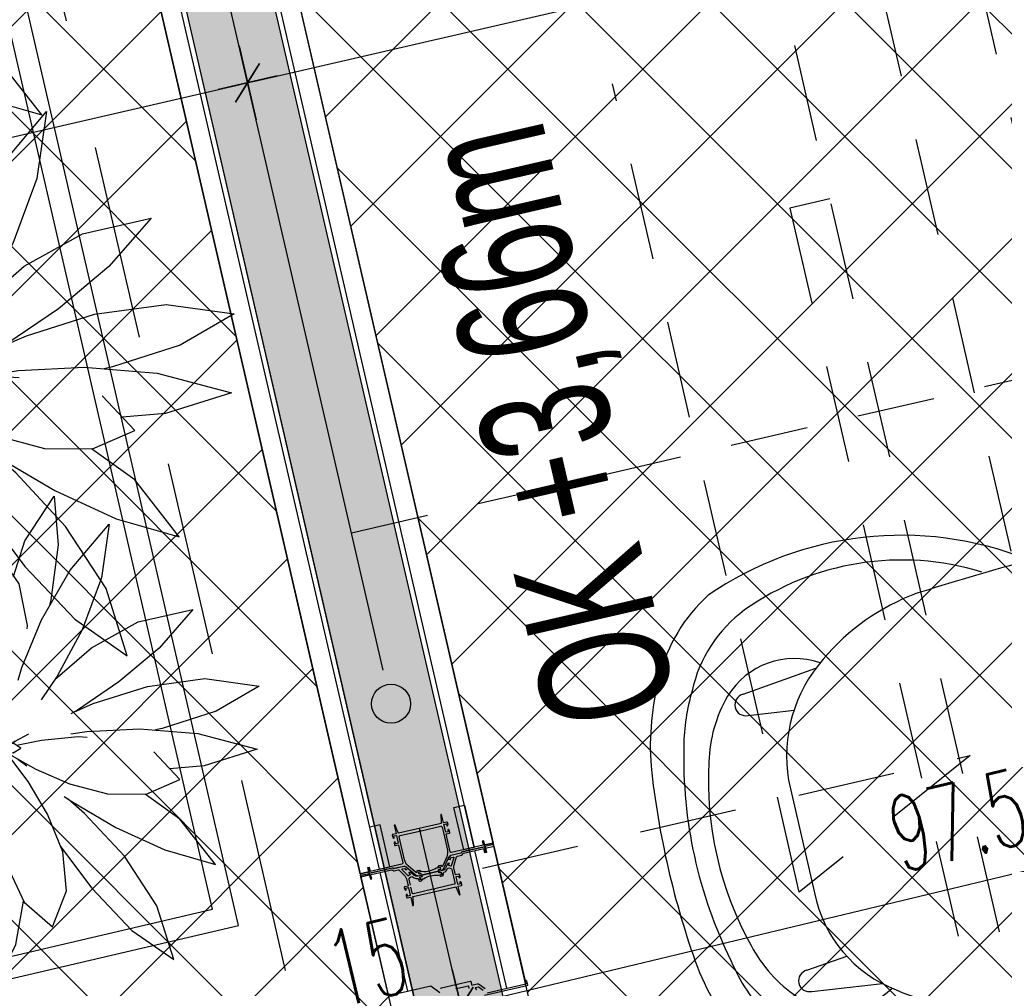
# Model space of a CAD drawing. Header units: centimetres. Extents: x -15121 to 17422, y -60492 to 0.
# Tile 198 of 256: x 1893 to 1984, y -29759 to -29670. Entities that reach past the tile are written whole.
import ezdxf
from ezdxf.enums import TextEntityAlignment as Align

# ---------------------------------------------------------------- set-up
doc = ezdxf.new("R2010")
doc.units = ezdxf.units.CM
doc.header["$LTSCALE"] = 60
for name, pattern in [('CENTER', [2, 1.25, -0.25, 0.25, -0.25]), ('DP', [0.5, 0.3, -0.2]), ('KRESKOWA-SREDNIA', [0.2, 0.12, -0.08]), ('MP', [0.25, 0.15, -0.1])]:
    doc.linetypes.add(name, pattern=pattern)
for name, color, linetype in [('A-----SZ', 8, 'Continuous'), ('AIKA KLIMATYZACJA2', 5, 'Continuous'), ('AIKA lampy restauracja wymiarowanie', 7, 'Continuous'), ('AIKA meble2', 8, 'Continuous'), ('AIKA podłoga deski cała', 2, 'Continuous'), ('AIKA powierzchnie2', 2, 'Continuous'), ('AIKA sufity podwieszane', 8, 'Continuous'), ('AIKA szyny w podłodze', 3, 'Continuous'), ('AIKA wymiarowanie ogólne rzut2', 7, 'Continuous'), ('AIKA zieleń', 8, 'Continuous'), ('AIKA ŚCIANA2', 8, 'Continuous'), ('AIKA ścianki mobilne', 7, 'Continuous'), ('L-AXIS', 10, 'CENTER'), ('podciagi i nadproza', 7, 'DP')]:
    doc.layers.add(name, color=color, linetype=linetype)
doc.styles.add('MtXpl_Arial_Narrow', font='ARIALN.TTF')
doc.styles.add('normalnysimplex', font='simplex.shx', dxfattribs={"width": 0.85})
doc.styles.add('wymiar', font='txt.shx', dxfattribs={"width": 0.6})
doc.dimstyles.new('Dwudziestka', dxfattribs={"dimtxt": 7, "dimasz": 0.7, "dimexe": 5, "dimexo": 0, "dimgap": 2.5, "dimtad": 1, "dimtoh": 1, "dimdec": 3, "dimrnd": 0.5, "dimdsep": 46, "dimtxsty": 'wymiar', "dimblk": 'znacznik', "dimcen": 0, "dimdle": 5, "dimse1": 1, "dimse2": 1, "dimclrd": 256, "dimclre": 256, "dimclrt": 256, "dimadec": 0, "dimazin": 0, "dimtfac": 0.4, "dimtdec": 3, "dimtix": 1, "dimtofl": 0, "dimtmove": 2, "dimatfit": 3, "dimldrblk": 'znacznik', "dimfxl": 1, "dimtolj": 1, "dimarcsym": 0})
pattern_1 = [(45, (5073.432, 672.602), (-6.221154, 6.221154), []), (135, (5073.432, 672.602), (-6.221154, -6.221154), [])]

# ---------------------------------------------------------------- blocks, each defined once
blk = doc.blocks.new('SL podciągi restauracja')
at = {"layer": 'podciagi i nadproza'}
blk.add_lwpolyline([(1255.304, -27081.57), (1294.278, -27072.572), (1358.389, -27350.268), (1319.415, -27359.266), (1255.304, -27081.57)], dxfattribs=at)
blk = doc.blocks.new('SL klima')
at = {"layer": 'AIKA KLIMATYZACJA2', "color": 140, "linetype": 'MP', "lineweight": -2}
for p, q in [((6192.74, -25907.179, 366.052), (6161.247, -25770.767, 366.052)), ((6183.971, -25909.203, 366.052), (6152.477, -25772.791, 366.052)), ((6143.708, -25774.816, 366.052), (6175.201, -25911.228, 366.052)), ((6150.907, -25882.228, 3653.802), (6133.676, -25807.592, 3653.802)), ((6153.727, -25818.223, 327.402), (6150.046, -25819.073, 327.402)), ((6153.727, -25818.223, 327.402), (6153.729, -25818.223, 327.402)), ((6150.046, -25819.073, 327.402), (6169.842, -25904.817, 327.402)), ((6121.644, -25880.017, 3653.802), (6166.696, -25869.615, 3653.802)), ((6166.696, -25869.615, 3653.802), (6150.907, -25882.228, 3653.802))]:
    blk.add_line(p, q, dxfattribs=at)
at = {"layer": 'AIKA KLIMATYZACJA2', "color": 140, "linetype": 'MP', "lineweight": -2, "style": 'MtXpl_Arial_Narrow', "width": 0.8}
blk.add_text('OK +3,66m', height=12, rotation=103, dxfattribs=at).set_placement((6139.654, -25865.071, 3653.802))
blk = doc.blocks.new('SL krzesło')
at = {"layer": 'AIKA meble2'}
for p, q in [((-14.076, 42.173), (-14.845, 35.658)), ((-12.076, 42.173), (-11.628, 38.302)), ((12.076, 42.173), (11.586, 37.937)), ((14.076, 42.173), (14.905, 35.102))]:
    blk.add_line(p, q, dxfattribs=at)
at = {"layer": 'AIKA meble2', "transparency": 33554610}
for p, q in [((5.397, 39.888), (-5.272, 39.888)), ((17.355, -0.112), (-17.355, 0.112))]:
    blk.add_line(p, q, dxfattribs=at)
for centre, radius, start, end in [((-5.72, 27.415), 24.841, 98.78516, 118.03503), ((-5.72, 27.415), 24.841, 98.78516, 118.03503), ((5.72, 27.415), 24.841, 61.96497, 81.21484), ((5.72, 27.415), 24.841, 61.96497, 81.21484), ((-10.667, 35.994), 14.947, 116.75321, 150.82905), ((10.667, 35.994), 14.947, 29.17095, 63.24679), ((-6.347, 30.721), 18.387, 100.23592, 119.67368), ((6.347, 30.721), 18.387, 60.32632, 76.54596), ((-10.088, 35.33), 12.568, 115.25089, 156.71449), ((10.088, 35.33), 12.568, 23.28551, 64.74911), ((5.687, 31.736), 31.59, 158.56724, 214.56536), ((-5.687, 31.736), 31.59, 325.43464, 21.43276), ((1.558, 30.774), 25.069, 157.67285, 210.17816), ((-1.558, 30.774), 25.069, 329.82184, 22.32715), ((-5.606, 27.696), 12.196, 88.42922, 145.84258), ((4.516, 26.297), 13.619, 35.66323, 86.29091), ((0.905, 22.091), 20.754, 143.12929, 172.11934), ((-1.035, 21.778), 20.768, 7.55467, 36.86582), ((270.299, 1.813), 290.873, 175.43743, 179.54181), ((-262.623, 1.988), 283.065, 0.37333, 4.59088), ((-17.334, 3.488), 3.296, 168.60562, 267.68143), ((17.255, 3.142), 3.256, 271.77102, 12.24234)]:
    blk.add_arc(centre, radius, start, end, dxfattribs=at)
at = {"layer": 'AIKA meble2'}
for centre, radius, start, end in [((0, -26.206), 78.747, 83.06075, 96.93925), ((0.074, 7.505), 42.431, 75.60193, 103.19804), ((0, 16.386), 31.517, 73.97469, 106.02531), ((-9.162, 38.442), 7.248, 134.42091, 209.52067), ((-13.076, 42.173), 1, 0, 180), ((13.076, 42.173), 1, 0, 180), ((9.162, 38.442), 7.248, 328.01039, 45.57909)]:
    blk.add_arc(centre, radius, start, end, dxfattribs=at)
at = {"layer": 'AIKA meble2', "ltscale": 0.2, "transparency": 33554610}
for centre, start, end in [((-5.412, 34.196), 104.75922, 133.1183), ((5.412, 34.196), 46.8817, 75.24078)]:
    blk.add_arc(centre, 12.908, start, end, dxfattribs=at)
blk = doc.blocks.new('SL stolik i krzesła')
at = {"layer": 'AIKA meble2', "rotation": 90}
blk.add_blockref('SL krzesło', (5246.33, -44079.248), dxfattribs=at)
blk = doc.blocks.new('z_45')
for p, q in [((1.116109, 12.784863), (2.886718, 15.481067)), ((2.886718, 15.481067), (3.112793, 12.559485)), ((-2.845997, 13.88936), (-3.570604, 10.668659)), ((-1.655763, 11.123252), (-2.845997, 13.88936)), ((3.844529, 11.023402), (6.185353, 13.788033)), ((6.185353, 13.788033), (5.718845, 10.564661)), ((0.441211, 10.654926), (1.116109, 12.784863)), ((3.112793, 12.559485), (2.685738, 9.256053)), ((-2.087796, 10.154057), (-0.650883, 12.201309)), ((-0.650883, 12.201309), (0.760937, 10.202289)), ((-9.471196, 11.583638), (-8.014357, 8.363295)), ((-6.825197, 9.823632), (-9.471196, 11.583638)), ((-1.588672, 10.865235), (-1.655763, 11.123252)), ((2.124023, 8.055043), (3.844529, 11.023402)), ((-3.570604, 10.668659), (-3.370214, 7.540822)), ((5.718845, 10.564661), (4.56084, 7.449961)), ((-2.313089, 8.569336), (-2.087796, 10.154057)), ((0.760937, 10.202289), (1.247263, 7.701373)), ((-4.564357, 7.499552), (-6.825197, 9.823632)), ((2.685738, 9.256053), (2.585155, 8.850694)), ((7.924801, 7.917333), (11.223727, 8.66015)), ((11.223727, 8.66015), (9.188086, 6.343603)), ((-8.014357, 8.363295), (-6.118167, 5.604553)), ((0.939745, 5.188775), (2.124023, 8.055043)), ((1.247263, 7.701373), (1.236522, 7.510304)), ((5.118847, 6.358695), (7.924801, 7.917333)), ((-2.732033, 4.996347), (-4.564357, 7.499552)), ((-3.370214, 7.540822), (-2.609962, 4.790235)), ((4.56084, 7.449961), (3.048825, 4.653072)), ((2.912497, 4.450679), (5.118847, 6.358695)), ((9.188086, 6.343603), (6.763673, 4.31025)), ((-8.571875, 5.299163), (-10.923731, 4.889011)), ((-6.165922, 4.682708), (-8.571875, 5.299163)), ((-6.118167, 5.604553), (-4.087406, 3.361177)), ((-10.923731, 4.889011), (-9.723246, 2.764893)), ((-1.916993, 3.620315), (-2.732033, 4.996347)), ((0.713086, 4.427791), (0.939745, 5.188775)), ((-4.421586, 3.730321), (-6.165922, 4.682708)), ((3.048825, 4.653072), (2.101171, 3.24595)), ((6.763673, 4.31025), (4.27959, 2.622747)), ((8.498532, 4.040098), (11.938083, 4.511809)), ((11.938083, 4.511809), (15.209764, 4.056096)), ((5.226266, 3.010106), (8.498532, 4.040098)), ((15.209764, 4.056096), (12.607419, 2.562547)), ((-13.329983, 3.664804), (-10.796976, 1.677108)), ((-10.395801, 3.557134), (-13.329983, 3.664804)), ((-10.143751, 3.508997), (-10.395801, 3.557134)), ((-4.087406, 3.361177), (-3.407812, 2.749658)), ((-3.663379, 3.641844), (-3.332913, 2.487993)), ((-3.033108, 3.074575), (-3.663379, 3.641844)), ((-1.897073, 3.641844), (-2.527249, 2.960253)), ((-1.838088, 2.487993), (-1.897073, 3.641844)), ((-2.780175, 2.809238), (-3.033108, 3.074575)), ((-2.527249, 2.960253), (-2.780175, 2.809238)), ((4.0667, 2.499819), (5.226266, 3.010106)), ((-9.723246, 2.764893), (-8.523244, 1.970458)), ((-3.332913, 2.487993), (-2.604687, 1.451993)), ((-1.709473, 1.451993), (-1.838088, 2.487993)), ((4.27959, 2.622747), (3.878319, 2.391028)), ((12.607419, 2.562547), (9.364843, 1.5064)), ((-0.402153, 2.182174), (-0.364649, 1.42529)), ((-14.246488, 1.155138), (-10.58799, 1.426625)), ((-10.796976, 1.677108), (-7.958597, 0.544524)), ((-10.58799, 1.426625), (-10.121489, 1.407576)), ((-4.898632, 0.705075), (-5.429691, 1.477385)), ((-5.429691, 1.477385), (-4.293358, 1.311088)), ((-3.632522, 1.770306), (-2.493846, 1.337838)), ((-2.604687, 1.451993), (-1.873535, 0.699282)), ((-1.583988, 0.699282), (-1.709473, 1.451993)), ((-0.130665, 1.477385), (-0.877637, 1.311088)), ((-0.538969, 0.705075), (-0.130665, 1.477385)), ((4.834962, 1.339221), (8.005172, 1.502991)), ((8.005172, 1.502991), (11.50527, 1.21479)), ((9.364843, 1.5064), (8.960253, 1.424313)), ((-17.348439, 0.262022), (-14.246488, 1.155138)), ((-4.293358, 1.311088), (-3.019536, 0.943708)), ((-1.679397, 1.271486), (-1.272851, 0.962949)), ((-1.626176, 0.952387), (-1.35352, 0.829601)), ((-0.877637, 1.311088), (-1.294726, 0.943708)), ((-0.343555, 1.074767), (-0.304008, 0.713921)), ((-0.342482, 1.076675), (-0.295609, 0.712991)), ((-0.039065, 0.684285), (0.143945, 1.07379)), ((0.143945, 1.07379), (-0.026757, 0.682902)), ((0.143945, 1.07379), (0.261426, 1.376176)), ((0.523341, 0.751948), (1.350194, 1.19648)), ((2.111423, 0.813913), (4.325879, 1.034188)), ((3.888863, 1.192188), (4.834962, 1.339221)), ((4.325879, 1.034188), (4.866993, 0.999713)), ((11.50527, 1.21479), (15.089351, 0.26207)), ((-7.958597, 0.544524), (-5.231249, 0.066352)), ((-4.635745, 0.395179), (-4.898632, 0.705075)), ((-3.019536, 0.943708), (-1.976955, 0.57261)), ((-1.976955, 0.57261), (-1.628906, 0.433159)), ((-1.873535, 0.699282), (-1.562113, 0.420308)), ((-1.683301, 0.60215), (-1.553714, 0.433731)), ((-1.676369, 0.47915), (-1.631546, 0.482464)), ((-1.676369, 0.452209), (-1.676369, 0.47915)), ((-1.676369, 0.47915), (-1.565433, 0.409579)), ((-1.583988, 0.699282), (-1.542676, 0.458455)), ((-1.543754, 0.454164), (-1.583988, 0.699282)), ((-1.494336, 0.556159), (-1.572365, 0.395179)), ((-1.546973, 0.488734), (-1.526272, 0.490236)), ((-1.294726, 0.943708), (-1.494336, 0.556159)), ((-0.698143, 0.395179), (-0.538969, 0.705075)), ((-0.61475, 0.557566), (0.414157, 0.633597)), ((-0.552541, 0.679731), (-0.473535, 0.568008)), ((0.414157, 0.633597), (-0.343555, 0.718355)), ((-0.343555, 0.718355), (-0.343555, 0.577641)), ((-0.020218, 0.682187), (0.042868, 0.793743)), ((0.343358, 0.641418), (0.523341, 0.751948)), ((0.523341, 0.751948), (0.350583, 0.640726)), ((0.882226, 0.339985), (0.414157, 0.633597)), ((0.618356, 0.505519), (2.111423, 0.813913)), ((-14.047462, -1.054287), (-17.348439, 0.262022)), ((-8.423632, -0.520706), (-5.451953, 0.046134)), ((-5.451953, 0.046134), (-4.759377, 0.10953)), ((-5.429691, -0.687051), (-4.769921, 0.085259)), ((-4.769921, 0.085259), (-4.635745, 0.395179)), ((-1.976955, 0.217772), (-3.019536, -0.153327)), ((-2.604687, -0.661659), (-1.873535, 0.091076)), ((-1.628906, 0.357175), (-1.976955, 0.217772)), ((-1.881445, 0.339508), (-1.606447, 0.383544)), ((-1.873535, 0.091076), (-1.774222, 0.182414)), ((-1.774222, 0.182414), (-1.583988, 0.343227)), ((-1.728809, 0.212503), (-1.572365, 0.349855)), ((-1.727444, 0.221968), (-1.604688, 0.331926)), ((-1.583988, 0.091076), (-1.709473, -0.661659)), ((-1.683301, 0.18189), (-1.563573, 0.353074)), ((-1.676369, 0.267673), (-1.676369, 0.338197)), ((-1.545703, 0.324464), (-1.583988, 0.091076)), ((-1.572365, 0.395179), (-1.511622, 0.234222)), ((-1.567286, 0.192738), (-1.48496, 0.186634)), ((-1.553714, 0.277925), (-1.532912, 0.290728)), ((-1.511622, 0.234222), (-1.294726, -0.153327)), ((-0.57354, 0.085259), (-0.698143, 0.395179)), ((-0.587601, 0.120354), (0.414157, 0.046349)), ((-0.130665, -0.687051), (-0.57354, 0.085259)), ((-0.552541, 0.048637), (-0.451565, 0.110316)), ((-0.343555, 0.101996), (-0.4583, -0.115633)), ((-0.351566, 0.05846), (-0.343555, 0.072765)), ((-0.343555, -0.038433), (-0.343555, 0.101996)), ((0.414157, 0.046349), (-0.343555, -0.038433)), ((0.263965, -0.291395), (0, 0)), ((0.005859, 0.000691), (0.263965, -0.291395)), ((0.112987, 0.01266), (0.343358, -0.138187)), ((0.343358, -0.138187), (0.122851, 0.013781)), ((0.414157, 0.046349), (0.882226, 0.339985)), ((8.87754, 0.106263), (8.870017, 0.108933)), ((10.431641, -1.544666), (8.87754, 0.106263)), ((15.089351, 0.26207), (11.904103, -0.724029)), ((-3.019536, -0.153327), (-4.293358, -0.520706)), ((-1.693851, -0.568056), (-1.146388, -0.28398)), ((-1.294726, -0.153327), (-0.877637, -0.520706)), ((-0.190139, -0.021291), (-0.149512, -0.409627)), ((-0.149512, -0.409627), (-0.140429, -0.670075)), ((1.305467, -1.671815), (0.263965, -0.291395)), ((0.343358, -0.138187), (1.780665, -0.936222)), ((0.694239, -0.332999), (1.227832, -0.725722)), ((-11.416704, -1.54047), (-8.423632, -0.520706)), ((-4.293358, -0.520706), (-5.429691, -0.687051)), ((-3.332913, -1.697659), (-2.604687, -0.661659)), ((-1.709473, -0.661659), (-1.838088, -1.697659)), ((-0.682133, -0.564265), (-1.35352, -2.042174)), ((-0.877637, -0.520706), (-0.130665, -0.687051)), ((-0.091702, -2.064657), (-0.140429, -0.685)), ((1.780665, -0.936222), (3.791404, -1.803994)), ((11.904103, -0.724029), (9.830469, -0.90611)), ((-10.945606, -1.379967), (-14.047462, -1.054287)), ((-2.953124, -1.157331), (-4.577738, -1.834464)), ((-14.07373, -3.13642), (-11.416704, -1.54047)), ((-4.577738, -1.834464), (-7.403421, -2.685213)), ((-3.663379, -2.851462), (-3.332913, -1.697659)), ((-1.838088, -1.697659), (-1.897073, -2.851462)), ((2.482617, -3.62699), (1.305467, -1.671815)), ((3.791404, -1.803994), (6.092381, -2.413368)), ((8.400196, -2.436328), (10.431641, -1.544666)), ((-6.6167, -3.11451), (-5.047756, -1.975965)), ((-3.033108, -2.206969), (-3.663379, -2.851462)), ((-2.780175, -1.994538), (-3.033108, -2.206969)), ((-2.527249, -2.210593), (-2.780175, -1.994538)), ((-1.897073, -2.851462), (-2.527249, -2.210593)), ((-1.35352, -2.042174), (-2.229786, -4.429722)), ((-1.897073, -2.844191), (-1.347756, -2.01571)), ((-1.347756, -2.01571), (-1.297754, -1.919913)), ((-0.207716, -4.4456), (-0.091702, -2.064657)), ((-7.403421, -2.685213), (-10.627055, -3.20127)), ((3.484273, -2.572203), (3.932518, -2.881288)), ((4.709864, -3.591299), (3.717869, -2.733254)), ((6.092381, -2.413368), (8.400196, -2.436328)), ((10.435152, -3.927588), (8.347654, -2.43578)), ((-10.627055, -3.20127), (-14.07373, -3.13642)), ((-8.167577, -4.977584), (-6.6167, -3.11451)), ((-1.899707, -2.848768), (-2.638769, -3.964114)), ((3.932518, -2.881288), (6.586033, -4.438806)), ((3.390723, -5.904579), (2.482617, -3.62699)), ((7.103026, -6.169581), (4.709864, -3.591299)), ((-2.638769, -3.964114), (-4.346585, -5.804968)), ((12.572265, -6.654835), (10.435152, -3.927588)), ((-2.229786, -4.429722), (-2.974415, -7.289314)), ((-0.641215, -7.295108), (-0.207716, -4.4456)), ((6.586033, -4.438806), (9.533495, -5.789065)), ((-8.790821, -7.222462), (-8.167577, -4.977584)), ((-0.278127, -4.908538), (0.070995, -6.779051)), ((-5.600298, -8.385539), (-4.10918, -5.549121)), ((3.260642, -5.578327), (5.139941, -8.084035)), ((-4.346585, -5.804968), (-6.415725, -7.052922)), ((3.625292, -8.252382), (3.390723, -5.904579)), ((9.533495, -5.789065), (12.572265, -6.654835)), ((9.053218, -9.147692), (7.103026, -6.169581)), ((-6.415725, -7.052922), (-8.790821, -7.222462)), ((0.070995, -6.779051), (1.064259, -8.927584)), ((-2.974415, -7.289314), (-3.329104, -10.357284)), ((-1.53594, -10.355759), (-0.641215, -7.295108)), ((-6.894338, -11.727738), (-5.600298, -8.385539)), ((2.781737, -10.418105), (3.625292, -8.252382)), ((5.139941, -8.084035), (7.544237, -10.623288)), ((0.57441, -11.471963), (1.038867, -8.872604)), ((1.064259, -8.927584), (2.781737, -10.418105)), ((10.071385, -12.377596), (9.053218, -9.147692)), ((-3.271973, -9.86352), (-4.865432, -12.475824)), ((-3.329104, -10.357284), (-3.035742, -13.370013)), ((-3.035742, -13.370013), (-1.53594, -10.355759)), ((-1.55713, -10.398388), (-1.542676, -11.455464)), ((7.544237, -10.623288), (10.071385, -12.377596)), ((-7.407814, -14.838576), (-6.894338, -11.727738)), ((-1.542676, -11.455464), (-1.008987, -14.652538)), ((-1.008987, -14.652538), (0.57441, -11.471963)), ((-4.865432, -12.475824), (-7.407814, -14.838576))]:
    blk.add_line(p, q)
blk = doc.blocks.new('SL ścianki przesuwne restauracja')
at = {"layer": 'AIKA ścianki mobilne'}
for p, q in [((6905.214, -25687.976), (6880.356, -25580.308)), ((6882.11, -25579.903), (6906.968, -25687.571)), ((6871.586, -25582.333), (6896.445, -25690)), ((6894.691, -25690.405), (6869.833, -25582.738)), ((6906.098, -25687.361), (6905.952, -25687.395)), ((6905.952, -25687.395), (6906.042, -25687.785)), ((6906.188, -25687.751), (6906.098, -25687.361)), ((6906.968, -25687.571), (6906.188, -25687.751)), ((6907.035, -25687.863), (6909.968, -25700.58)), ((6908.217, -25700.984), (6905.282, -25688.268)), ((6906.2, -25688.467), (6906.11, -25688.077)), ((6906.346, -25688.433), (6906.2, -25688.467)), ((6906.256, -25688.043), (6906.346, -25688.433)), ((6894.691, -25690.405), (6895.47, -25690.225)), ((6894.758, -25690.698), (6895.534, -25690.518)), ((6895.38, -25689.836), (6895.527, -25689.802)), ((6895.47, -25690.225), (6895.38, -25689.836)), ((6895.527, -25689.802), (6895.616, -25690.192)), ((6895.534, -25690.518), (6895.624, -25690.908)), ((6896.512, -25690.293), (6899.043, -25701.254)), ((6897.289, -25701.659), (6894.758, -25690.698)), ((6895.624, -25690.908), (6895.771, -25690.874))]:
    blk.add_line(p, q, dxfattribs=at)
at = {"layer": 'AIKA ścianki mobilne', "color": 4, "linetype": 'KRESKOWA-SREDNIA'}
blk.add_lwpolyline([(6893.876, -25658.932), (7458.966, -25528.471)], dxfattribs=at)
at = {"layer": 'AIKA ścianki mobilne'}
for points in [[(6905.214, -25687.976), (6904.24, -25688.201), (6903.34, -25684.303), (6904.314, -25684.078)], [(6896.445, -25690), (6897.419, -25689.775), (6896.519, -25685.878), (6895.545, -25686.103)], [(6906.222, -25687.897), (6906.188, -25687.751), (6906.968, -25687.571), (6907.002, -25687.717)], [(6907.034, -25687.864), (6907, -25687.717), (6906.22, -25687.897), (6906.256, -25688.043)], [(6895.504, -25690.372), (6895.47, -25690.225), (6894.691, -25690.405), (6894.725, -25690.552)], [(6894.758, -25690.698), (6894.725, -25690.552), (6895.504, -25690.372), (6895.538, -25690.518)]]:
    blk.add_lwpolyline(points, close=True, dxfattribs=at)
at = {"layer": 'AIKA ścianki mobilne', "linetype": 'Continuous'}
blk.add_lwpolyline([(6902.365, -25686.615), (6902.735, -25688.22, -0.162719), (6902.675, -25688.851), (6902.309, -25689.674, -0.023978), (6902.287, -25689.716, -0.684311), (6902.195, -25689.703), (6902.188, -25689.67, 0.414214), (6902.128, -25689.633), (6901.945, -25689.675, 0.198912), (6901.914, -25689.697), (6901.86, -25689.782, 0.668179), (6901.882, -25689.813), (6902.038, -25689.777, -0.414214), (6902.062, -25689.792), (6902.107, -25689.986, -0.414214), (6902.092, -25690.01), (6901.936, -25690.046, 0.414214), (6901.921, -25690.07), (6901.939, -25690.148, 0.414214), (6901.963, -25690.163), (6902.107, -25690.13, 0.235614), (6902.451, -25689.846), (6902.909, -25688.816, -0.235614), (6903.047, -25688.702), (6903.964, -25688.49, 0.198912), (6903.995, -25688.468), (6904.026, -25688.419, -0.198912), (6904.057, -25688.397), (6906.144, -25687.915, 0.414214), (6906.204, -25687.819), (6906.128, -25687.488, 0.414214), (6906.032, -25687.428), (6905.983, -25687.439, 0.414214), (6905.968, -25687.463), (6905.991, -25687.561, -0.414214), (6906.015, -25687.576), (6906.057, -25687.761, -0.414214), (6906.042, -25687.785), (6903.119, -25688.46, -0.414214), (6902.999, -25688.385), (6902.621, -25686.748, -0.414214), (6902.636, -25686.724), (6902.929, -25686.656, 0.414214), (6902.966, -25686.596), (6902.924, -25686.413, 0.198912), (6902.902, -25686.382), (6902.816, -25686.329, 0.668179), (6902.786, -25686.35), (6902.822, -25686.506, -0.414214), (6902.807, -25686.53), (6902.603, -25686.578, -0.414214), (6902.579, -25686.563), (6902.419, -25685.871, -0.414214), (6902.434, -25685.847), (6902.638, -25685.799, -0.414214), (6902.662, -25685.814), (6902.698, -25685.97, 0.668179), (6902.735, -25685.976), (6902.788, -25685.891, 0.198912), (6902.795, -25685.853), (6902.752, -25685.671, 0.414214), (6902.692, -25685.633), (6902.4, -25685.701, -0.414214), (6902.376, -25685.686), (6902.205, -25684.945, 0.414214), (6902.181, -25684.93), (6902.137, -25684.94, 0.36397), (6902.122, -25684.961), (6902.158, -25685.655, 0.043661), (6902.165, -25685.706), (6902.171, -25685.733, -0.414214), (6902.156, -25685.757), (6898.22, -25686.666, -0.414214), (6898.196, -25686.651), (6898.19, -25686.624, 0.043661), (6898.174, -25686.574), (6897.902, -25685.935, 0.36397), (6897.879, -25685.923), (6897.835, -25685.933, 0.414214), (6897.82, -25685.957), (6897.991, -25686.698, -0.414214), (6897.976, -25686.722), (6897.684, -25686.789, 0.414214), (6897.647, -25686.849), (6897.689, -25687.032, 0.198912), (6897.711, -25687.063), (6897.796, -25687.117, 0.668179), (6897.827, -25687.095), (6897.791, -25686.939, -0.414214), (6897.806, -25686.915), (6898.01, -25686.868, -0.414214), (6898.034, -25686.883), (6898.194, -25687.575, -0.414214), (6898.179, -25687.599), (6897.974, -25687.646, -0.414214), (6897.95, -25687.631), (6897.914, -25687.475, 0.668179), (6897.878, -25687.469), (6897.824, -25687.554, 0.198912), (6897.818, -25687.592), (6897.86, -25687.775, 0.414214), (6897.92, -25687.812), (6898.213, -25687.745, -0.414214), (6898.237, -25687.76), (6898.615, -25689.397, -0.414214), (6898.54, -25689.517), (6895.616, -25690.192, -0.414214), (6895.593, -25690.177), (6895.55, -25689.992, -0.414214), (6895.565, -25689.968), (6895.542, -25689.87, 0.414214), (6895.518, -25689.855), (6895.47, -25689.866, 0.414214), (6895.41, -25689.962), (6895.486, -25690.294, 0.414214), (6895.582, -25690.354), (6897.67, -25689.872, -0.198912), (6897.707, -25689.878), (6897.756, -25689.908, 0.198912), (6897.794, -25689.915), (6898.711, -25689.703, -0.235614), (6898.884, -25689.745), (6899.748, -25690.47, 0.235614), (6900.182, -25690.574), (6900.326, -25690.541, 0.414214), (6900.341, -25690.517), (6900.323, -25690.439, 0.414214), (6900.299, -25690.424), (6900.143, -25690.46, -0.414214), (6900.119, -25690.445), (6900.074, -25690.25, -0.414214), (6900.089, -25690.226), (6900.245, -25690.19, 0.668179), (6900.251, -25690.154), (6900.166, -25690.101, 0.198912), (6900.128, -25690.094), (6899.945, -25690.137, 0.414214), (6899.908, -25690.197), (6899.915, -25690.229, -0.684311), (6899.838, -25690.282, -0.023978), (6899.8, -25690.253), (6899.111, -25689.674, -0.162719), (6898.779, -25689.133), (6898.289, -25687.009, -0.414214), (6898.364, -25686.889), (6900.16, -25686.474), (6900.225, -25686.414, -0.267949), (6900.244, -25686.409), (6900.329, -25686.435), (6902.125, -25686.021, -0.414214), (6902.245, -25686.096), (6902.365, -25686.615)], format="xyb", dxfattribs=at)
at = {"layer": 'AIKA ścianki mobilne'}
for points in [[(6899.318, -25691.464), (6899.193, -25690.925, -0.265236), (6899.222, -25690.83), (6899.376, -25690.683, -0.397137), (6899.513, -25690.683, 0.21042), (6899.969, -25690.842, -0.371263), (6900.075, -25690.92), (6900.094, -25691.005, 0.414214), (6900.214, -25691.08), (6900.348, -25691.049, 0.198912), (6900.379, -25691.027), (6900.433, -25690.942, 0.668179), (6900.411, -25690.911), (6900.255, -25690.947, -0.414214), (6900.231, -25690.932), (6900.186, -25690.738, -0.414214), (6900.201, -25690.714), (6900.357, -25690.678, 0.414214), (6900.372, -25690.654), (6900.354, -25690.576, 0.414214), (6900.33, -25690.561), (6900.012, -25690.634, -0.226285), (6899.676, -25690.559), (6899.346, -25690.302, 0.155747), (6899.317, -25690.292), (6899.19, -25690.288, 0.668179), (6899.175, -25690.322), (6899.285, -25690.438, -0.414214), (6899.284, -25690.466), (6899.132, -25690.611, -0.414214), (6899.104, -25690.61), (6898.562, -25690.041, -0.580732), (6898.587, -25689.957), (6898.773, -25689.914, -0.265236), (6898.792, -25689.92), (6898.906, -25690.04, 0.414214), (6898.934, -25690.04), (6899.045, -25689.935, 0.447259), (6899.044, -25689.905), (6898.879, -25689.766, 0.235614), (6898.705, -25689.725), (6897.79, -25689.936, -0.198912), (6897.753, -25689.93), (6897.69, -25689.891, 0.198912), (6897.63, -25689.881), (6895.582, -25690.353, 0.414214), (6895.522, -25690.449), (6895.599, -25690.781, 0.414214), (6895.694, -25690.841), (6895.743, -25690.829, 0.414214), (6895.758, -25690.805), (6895.736, -25690.708, -0.414214), (6895.712, -25690.693), (6895.669, -25690.508, -0.414214), (6895.684, -25690.484), (6897.584, -25690.045, -0.198912), (6897.614, -25690.05), (6897.733, -25690.124, 0.198912), (6897.809, -25690.137), (6898.197, -25690.047, -0.265236), (6898.292, -25690.076), (6898.831, -25690.642, -0.13423), (6898.956, -25690.875), (6899.105, -25691.521, -0.414214), (6899.09, -25691.545), (6898.798, -25691.612, 0.414214), (6898.76, -25691.672), (6898.802, -25691.855, 0.198912), (6898.825, -25691.886), (6898.91, -25691.94, 0.668179), (6898.94, -25691.918), (6898.904, -25691.762, -0.414214), (6898.919, -25691.738), (6899.124, -25691.691, -0.414214), (6899.148, -25691.706), (6899.307, -25692.398, -0.414214), (6899.292, -25692.422), (6899.088, -25692.469, -0.414214), (6899.064, -25692.454), (6899.028, -25692.298, 0.668179), (6898.991, -25692.292), (6898.938, -25692.378, 0.198912), (6898.932, -25692.415), (6898.974, -25692.598, 0.414214), (6899.034, -25692.635), (6899.326, -25692.568, -0.414214), (6899.35, -25692.583), (6899.521, -25693.324, 0.414214), (6899.545, -25693.338), (6899.588, -25693.328, 0.36397), (6899.604, -25693.308), (6899.567, -25692.611, 0.043661), (6899.56, -25692.559), (6899.555, -25692.536, -0.414214), (6899.57, -25692.512), (6903.506, -25691.603, -0.414214), (6903.53, -25691.618), (6903.536, -25691.641, 0.043661), (6903.552, -25691.691), (6903.824, -25692.334, 0.36397), (6903.847, -25692.345), (6903.891, -25692.335, 0.414214), (6903.906, -25692.311), (6903.735, -25691.571, -0.414214), (6903.75, -25691.547), (6904.042, -25691.479, 0.414214), (6904.08, -25691.419), (6904.037, -25691.237, 0.198912), (6904.015, -25691.205), (6903.93, -25691.152, 0.668179), (6903.9, -25691.173), (6903.936, -25691.329, -0.414214), (6903.921, -25691.353), (6903.716, -25691.401, -0.414214), (6903.692, -25691.386), (6903.532, -25690.694, -0.414214), (6903.547, -25690.67), (6903.752, -25690.623, -0.414214), (6903.776, -25690.638), (6903.812, -25690.793, 0.668179), (6903.848, -25690.8), (6903.902, -25690.714, 0.198912), (6903.908, -25690.676), (6903.866, -25690.494, 0.414214), (6903.806, -25690.456), (6903.514, -25690.524, -0.414214), (6903.49, -25690.509), (6903.34, -25689.862, -0.13423), (6903.351, -25689.599), (6903.587, -25688.853, -0.265236), (6903.66, -25688.786), (6904.048, -25688.697, 0.198912), (6904.11, -25688.652), (6904.184, -25688.533, -0.198912), (6904.209, -25688.516), (6906.11, -25688.077, -0.414214), (6906.134, -25688.092), (6906.176, -25688.277, -0.414214), (6906.161, -25688.301), (6906.184, -25688.398, 0.414214), (6906.208, -25688.413), (6906.257, -25688.402, 0.414214), (6906.317, -25688.306), (6906.24, -25687.975, 0.414214), (6906.144, -25687.915), (6904.096, -25688.388, 0.198912), (6904.046, -25688.423), (6904.008, -25688.486, -0.198912), (6903.976, -25688.508), (6903.061, -25688.719, 0.235614), (6902.924, -25688.833), (6902.836, -25689.03, 0.447259), (6902.848, -25689.057), (6902.994, -25689.103, 0.414214), (6903.019, -25689.09), (6903.069, -25688.933, -0.265236), (6903.083, -25688.919), (6903.27, -25688.876, -0.580732), (6903.329, -25688.94), (6903.091, -25689.69, -0.414214), (6903.066, -25689.703), (6902.866, -25689.64, -0.414214), (6902.853, -25689.614), (6902.901, -25689.462, 0.668179), (6902.873, -25689.438), (6902.76, -25689.497, 0.155747), (6902.738, -25689.518), (6902.555, -25689.895, -0.226285), (6902.285, -25690.109), (6901.967, -25690.183, 0.414214), (6901.952, -25690.207), (6901.97, -25690.285, 0.414214), (6901.994, -25690.3), (6902.15, -25690.264, -0.414214), (6902.174, -25690.279), (6902.219, -25690.474, -0.414214), (6902.204, -25690.498), (6902.048, -25690.534, 0.668179), (6902.042, -25690.57), (6902.128, -25690.623, 0.198912), (6902.165, -25690.63), (6902.299, -25690.599, 0.414214), (6902.374, -25690.479), (6902.355, -25690.393, -0.371263), (6902.415, -25690.278, 0.21042), (6902.755, -25689.934, -0.397137), (6902.879, -25689.874), (6903.082, -25689.939, -0.265236), (6903.149, -25690.012), (6903.437, -25691.26, -0.414214), (6903.362, -25691.38), (6901.566, -25691.794), (6901.501, -25691.855, -0.267949), (6901.482, -25691.859), (6901.397, -25691.833), (6899.601, -25692.248, -0.414214), (6899.481, -25692.173), (6899.361, -25691.654)], [(6902.144, -25701.001, -0.414214), (6902.181, -25700.941), (6904.851, -25700.324, -0.414214), (6904.911, -25700.362), (6904.985, -25700.683, 0.414212), (6905.009, -25700.698), (6905.487, -25700.588, 0.000001), (6905.615, -25700.559), (6906.218, -25701.013, -0.176326)], [(6906.407, -25701.402), (6909.971, -25700.579, 0.414214), (6909.986, -25700.555), (6909.943, -25700.37, 0.414212), (6909.919, -25700.355), (6909.897, -25700.258, -0.414214), (6909.912, -25700.234), (6909.96, -25700.222, -0.41421), (6910.056, -25700.282), (6910.144, -25700.662, -0.414213), (6910.084, -25700.758), (6906.17, -25701.662, -0.414213)], [(6906.039, -25701.203), (6905.605, -25700.876, 0.221651), (6905.588, -25700.873), (6905.326, -25700.933, 0.533896), (6905.314, -25700.964), (6905.44, -25701.141)], [(6904.754, -25701.014), (6904.702, -25700.79, 0.414212), (6904.678, -25700.775), (6903.691, -25701.003), (6903.606, -25700.977, 0.267947), (6903.586, -25700.982), (6903.522, -25701.042)], [(6897.289, -25701.659), (6901.22, -25700.752), (6902.036, -25701.367, 0.221697)]]:
    blk.add_lwpolyline(points, format="xyb", dxfattribs=at)
for points in [[(6900.378, -25690.181, 0.167317), (6901.746, -25689.867), (6902.041, -25689.799), (6902.086, -25689.996), (6901.886, -25690.042), (6901.916, -25690.172), (6900.358, -25690.531), (6900.327, -25690.396), (6900.135, -25690.441), (6900.09, -25690.248)], [(6900.537, -25690.87, -0.167317), (6901.904, -25690.553), (6902.199, -25690.485), (6902.154, -25690.288), (6901.953, -25690.334), (6901.923, -25690.205), (6900.366, -25690.564), (6900.397, -25690.699), (6900.205, -25690.744), (6900.249, -25690.937)]]:
    blk.add_lwpolyline(points, format="xyb", close=True, dxfattribs=at)
blk.add_circle((6897.534, -25674.714), 1.8, dxfattribs=at)
at = {"layer": 'L-AXIS'}
blk.add_lwpolyline([(7085.759, -26490.07), (6871.381, -25561.495)], dxfattribs=at)
at = {"layer": 'AIKA ścianki mobilne', "style": 'normalnysimplex', "width": 0.85, "flags": 12}
for p in [(7526.715, -25549.962), (6841.552, -25708.144), (6722.859, -25735.547), (7655.649, -26108.473), (6970.486, -26266.655), (6851.793, -26294.058)]:
    blk.add_attdef('200', text='', height=0.3, rotation=13, dxfattribs=at).set_placement(p, align=Align.TOP_LEFT)
at = {"layer": 'AIKA ścianki mobilne', "style": 'normalnysimplex', "width": 0.85}
for p in [(7511.033, -25612.222), (6883.815, -25757.027), (6707.177, -25797.807), (7639.967, -26170.733), (7012.749, -26315.537), (6836.111, -26356.317)]:
    blk.add_attdef('80', text='', height=0.3, rotation=13, dxfattribs=at).set_placement(p, align=Align.CENTER)
blk = doc.blocks.new('znacznik')
at = {"color": 0}
for points in [[(0, -5), (0, 5)], [(-4, 0), (4, 0)]]:
    blk.add_lwpolyline(points, dxfattribs=at)
at = {"color": 1}
blk.add_lwpolyline([(-2.12, -2.12), (2.12, 2.12)], dxfattribs=at)
blk = doc.blocks.new('*D5377')
at = {"layer": 'AIKA wymiarowanie ogólne rzut2', "lineweight": -2, "transparency": 16777216}
blk.add_line((1675.849, -29730.419), (1913.25, -29675.611), dxfattribs=at)
at = {"layer": 'Defpoints', "color": 0, "transparency": 16777216}
for p in [(1908.177, -29650.525), (1913.932, -29675.453), (1760.44, -30099.934)]:
    blk.add_point(p, dxfattribs=at)
at = {"layer": 'AIKA wymiarowanie ogólne rzut2', "linetype": 'ByBlock', "lineweight": -2, "transparency": 16777216, "xscale": 0.7, "yscale": 0.7, "zscale": 0.7}
for p, rotation in [((1913.932, -29675.453), 12.99999999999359), ((1675.167, -29730.577), 192.9999999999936)]:
    blk.add_blockref('znacznik', p, dxfattribs=dict(at, rotation=rotation))
at = {"layer": 'AIKA wymiarowanie ogólne rzut2', "transparency": 16777216, "insert": (1793.2, -29697.169), "char_height": 7, "attachment_point": 5, "rotation": 13, "style": 'wymiar'}
blk.add_mtext('\\A1;245', dxfattribs=at)
blk = doc.blocks.new('*D5378')
at = {"layer": 'AIKA wymiarowanie ogólne rzut2', "lineweight": -2, "transparency": 16777216}
blk.add_line((1914.614, -29675.296), (2478.34, -29545.15), dxfattribs=at)
at = {"layer": 'Defpoints', "color": 0, "transparency": 16777216}
for p in [(2466.571, -29491.059), (2479.022, -29544.992), (1908.177, -29650.525)]:
    blk.add_point(p, dxfattribs=at)
at = {"layer": 'AIKA wymiarowanie ogólne rzut2', "linetype": 'ByBlock', "lineweight": -2, "transparency": 16777216, "xscale": 0.7, "yscale": 0.7, "zscale": 0.7}
for p, rotation in [((2479.022, -29544.992), 12.99999999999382), ((1913.932, -29675.453), 192.9999999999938)]:
    blk.add_blockref('znacznik', p, dxfattribs=dict(at, rotation=rotation))
at = {"layer": 'AIKA wymiarowanie ogólne rzut2', "transparency": 16777216, "insert": (2195.127, -29604.377), "char_height": 7, "attachment_point": 5, "rotation": 13, "style": 'wymiar'}
blk.add_mtext('\\A1;580', dxfattribs=at)
blk = doc.blocks.new('*D5406')
at = {"layer": 'AIKA wymiarowanie ogólne rzut2', "lineweight": -2, "transparency": 16777216}
blk.add_line((1896.797, -29910.275), (1833.901, -29637.841), dxfattribs=at)
at = {"layer": 'Defpoints', "color": 0, "transparency": 16777216}
for p in [(1847.846, -29633.903), (1833.744, -29637.159), (1909.108, -29908.151)]:
    blk.add_point(p, dxfattribs=at)
at = {"layer": 'AIKA wymiarowanie ogólne rzut2', "linetype": 'ByBlock', "lineweight": -2, "transparency": 16777216, "xscale": 0.7, "yscale": 0.7, "zscale": 0.7}
for p, rotation in [((1833.744, -29637.159), 102.9999999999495), ((1896.955, -29910.957), 282.9999999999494)]:
    blk.add_blockref('znacznik', p, dxfattribs=dict(at, rotation=rotation))
at = {"layer": 'AIKA wymiarowanie ogólne rzut2', "transparency": 16777216, "insert": (1871.196, -29772.708), "char_height": 7, "attachment_point": 5, "rotation": 283, "style": 'wymiar'}
blk.add_mtext('\\A1;281', dxfattribs=at)
blk = doc.blocks.new('*D7187')
at = {"layer": 'AIKA lampy restauracja wymiarowanie', "lineweight": -2, "transparency": 16777216}
blk.add_line((2027.558, -29738.208), (1934.34, -29760.577), dxfattribs=at)
at = {"layer": 'Defpoints', "color": 0, "transparency": 16777216}
for p in [(2024.605, -29722.903), (1932.692, -29756.713), (1933.659, -29760.741)]:
    blk.add_point(p, dxfattribs=at)
at = {"layer": 'AIKA lampy restauracja wymiarowanie', "lineweight": -2, "transparency": 16777216, "xscale": 0.7, "yscale": 0.7, "zscale": 0.7}
for p, rotation in [((2028.238, -29738.045), 13.4939145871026), ((1933.659, -29760.741), 193.4939145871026)]:
    blk.add_blockref('znacznik', p, dxfattribs=dict(at, rotation=rotation))
at = {"layer": 'AIKA lampy restauracja wymiarowanie', "transparency": 16777216, "insert": (1979.548, -29743.558), "char_height": 7, "attachment_point": 5, "rotation": 13.49391, "style": 'wymiar'}
blk.add_mtext('\\A1;97.5', dxfattribs=at)
blk = doc.blocks.new('*D7188')
at = {"layer": 'AIKA lampy restauracja wymiarowanie', "lineweight": -2, "transparency": 16777216}
blk.add_line((1932.978, -29760.904), (1919.741, -29764.081), dxfattribs=at)
at = {"layer": 'Defpoints', "color": 0, "transparency": 16777216}
for p in [(1917.209, -29756.53), (1932.692, -29756.713), (1919.06, -29764.244)]:
    blk.add_point(p, dxfattribs=at)
at = {"layer": 'AIKA lampy restauracja wymiarowanie', "lineweight": -2, "transparency": 16777216, "xscale": 0.7, "yscale": 0.7, "zscale": 0.7}
for p, rotation in [((1933.659, -29760.741), 13.4939145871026), ((1919.06, -29764.244), 193.4939145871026)]:
    blk.add_blockref('znacznik', p, dxfattribs=dict(at, rotation=rotation))
at = {"layer": 'AIKA lampy restauracja wymiarowanie', "transparency": 16777216, "insert": (1924.959, -29756.658), "char_height": 7, "attachment_point": 5, "rotation": 13.49391, "style": 'wymiar'}
blk.add_mtext('\\A1;15', dxfattribs=at)

msp = doc.modelspace()

# ---------------------------------------------------------------- hatches: boundary and pattern name
at = {"layer": 'A-----SZ'}
h = msp.add_hatch(dxfattribs=at)
h.set_pattern_fill('ANSI31', color=256, scale=2)
h.set_pattern_definition([(45, (-35110.076, -2093.3616), (-4.4901281, 4.4901281), [])])
h.paths.add_polyline_path([(2430.4942, -29232.5492), (2442.1866, -29229.8498), (2447.8099, -29254.2071), (2436.1175, -29256.9065)])
h.paths.add_polyline_path([(1072.0212, -29798.6482), (1074.7206, -29810.3407), (1133.1828, -29796.8436), (1130.4834, -29785.1512)])
h.paths.add_polyline_path([(1226.946, -29762.881), (1229.6454, -29774.5734), (1676.8813, -29671.3209), (1674.1819, -29659.6285)])
h.paths.add_polyline_path([(1883.6714, -29611.264), (1886.3709, -29622.9564), (2480.7366, -29485.7363), (2478.0372, -29474.0439)])
h.paths.add_polyline_path([(2479.5335, -29444.9619), (2491.226, -29442.2625), (2470.0801, -29350.6697), (2458.3877, -29353.3691)])
edge = h.paths.add_edge_path()
edge.add_line((2458.3877, -29353.3691), (2478.4092, -29440.092))
at = {"layer": 'AIKA sufity podwieszane', "transparency": 33554610}
h = msp.add_hatch(dxfattribs=at)
h.set_pattern_fill('ANSI37', color=256, scale=2.771036)
h.set_pattern_definition(pattern_1)
h.paths.add_polyline_path([(3263.0511, -29233.6017), (3143.0511, -29233.6017), (3143.0511, -29195.6017), (3027.0511, -29195.6017), (3027.0511, -29233.6017), (2963.0511, -29233.6017), (2963.0511, -29193.9885), (2797.0511, -29193.9885), (2797.0511, -29233.6017), (2733.0511, -29233.6017), (2733.0511, -29195.6017), (2617.0511, -29195.6017), (2617.0511, -29233.6017), (2497.0511, -29233.6017), (2497.0511, -29254.2071), (2449.7172, -29253.5776), (2492.7248, -29439.8638), (2512.2122, -29435.3648), (2522.11, -29478.2371), (1907.5742, -29619.9086), (2121.0978, -30544.7807), (2160.7103, -30535.6354), (2167.0089, -30562.9178), (2328.7543, -30525.5759), (2322.4557, -30498.2935), (2692.7163, -30412.8121), (2689.1171, -30397.2222), (2731.9894, -30387.3244), (2736.209, -30405.6017), (3029.0511, -30405.6017), (3029.0511, -30433.6017), (3195.0511, -30433.6017), (3195.0511, -30405.6017), (3255.0511, -30405.6017), (3255.0511, -30389.6017), (3263.0511, -30389.6017)])
h = msp.add_hatch(dxfattribs=at)
h.set_pattern_fill('ANSI37', color=256, scale=2.771036)
h.set_pattern_definition(pattern_1)
h.paths.add_polyline_path([(1895.3422, -29622.938), (1051.961, -29817.6477), (1083.6791, -29955.0339), (1108.8373, -29949.2257), (1118.7352, -29992.098), (1098.8606, -29996.6864), (1151.9491, -30226.6377), (1171.8236, -30222.0493), (1195.98, -30326.6818), (1176.0567, -30331.2815), (1229.1072, -30560.8465), (1247.0331, -30556.708), (1258.8797, -30599.1305), (1239.2948, -30603.652), (1271.0129, -30741.0382), (1888.861, -30598.3967), (1885.2618, -30582.8068), (1928.1341, -30572.909), (1931.7333, -30588.4989), (1951.2207, -30583.9999), (1954.8998, -30599.9359), (2063.0549, -30574.9663), (2055.7765, -30543.4404), (2098.6488, -30533.5425), (2102.248, -30549.1325), (2108.8207, -30547.615)])
at = {"layer": 'AIKA szyny w podłodze'}
h = msp.add_hatch(color=256, dxfattribs=at)
h.dxf.hatch_style = 1
h.paths.add_polyline_path([(2462.6673, -29491.9605), (2569.2039, -29953.4213), (2569.204, -29953.4213), (2676.1523, -30416.6362), (2683.9346, -30414.8395), (2470.456, -29490.1624)])
h.paths.add_polyline_path([(2011.9136, -30082.09), (2010.1096, -30074.276), (2010.1063, -30074.2767), (1905.3658, -29620.6237), (1897.5835, -29622.4204), (2111.062, -30547.0976), (2118.857, -30545.298), (2011.9104, -30082.0907)])

# ---------------------------------------------------------------- linework, layer by layer
at = {"layer": 'AIKA meble2'}
for points in [[(1879.995, -29760.9804), (1913.1068, -29753.26), (1886.1127, -29636.3353), (1853.0008, -29644.0558)], [(1881.4928, -29758.5776), (1910.7092, -29751.7654), (1884.6148, -29638.7382), (1855.3985, -29645.5504)]]:
    msp.add_lwpolyline(points, close=True, dxfattribs=at)
at = {"layer": 'AIKA podłoga deski cała'}
msp.add_lwpolyline([(1051.7856, -29817.6882), (1897.5708, -29622.4235), (2111.062, -30547.0975), (2102.248, -30549.1325), (2098.6488, -30533.5425), (2055.7765, -30543.4404), (2064.0098, -30579.1023), (1955.8547, -30604.0719), (1951.2207, -30583.9999), (1931.7333, -30588.4989), (1928.1341, -30572.909), (1885.2618, -30582.8068), (1888.861, -30598.3967), (1266.0671, -30744.1528)], dxfattribs=at)
at = {"layer": 'AIKA powierzchnie2'}
for points in [[(2692.7163, -30412.8121), (2322.4557, -30498.2935), (2328.7543, -30525.5759), (2167.0089, -30562.9178), (2160.7103, -30535.6354), (2121.0978, -30544.7807), (1907.5742, -29619.9086), (2522.11, -29478.2371), (2512.2122, -29435.3648), (2492.7248, -29439.8638), (2449.7172, -29253.5776), (2497.0511, -29254.2071), (2497.0511, -29233.6017), (2617.0511, -29233.6017), (2617.0511, -29195.6017), (2733.0511, -29195.6017)], [(1051.961, -29817.6477), (1895.3422, -29622.938), (2108.8207, -30547.615), (2102.248, -30549.1325), (2098.6488, -30533.5425), (2055.7765, -30543.4404), (2063.0549, -30574.9663), (1954.8998, -30599.9359), (1951.2207, -30583.9999), (1931.7333, -30588.4989), (1928.1341, -30572.909), (1885.2618, -30582.8068), (1888.861, -30598.3967), (1271.0129, -30741.0382)]]:
    msp.add_lwpolyline(points, dxfattribs=at)
at = {"layer": 'AIKA sufity podwieszane', "transparency": 33554610}
for points in [[(2692.7163, -30412.8121), (2322.4557, -30498.2935), (2328.7543, -30525.5759), (2167.0089, -30562.9178), (2160.7103, -30535.6354), (2121.0978, -30544.7807), (1907.5742, -29619.9086), (2522.11, -29478.2371), (2512.2122, -29435.3648), (2492.7248, -29439.8638), (2449.7172, -29253.5776), (2497.0511, -29254.2071), (2497.0511, -29233.6017), (2617.0511, -29233.6017), (2617.0511, -29195.6017), (2733.0511, -29195.6017)], [(1051.961, -29817.6477), (1895.3422, -29622.938), (2108.8207, -30547.615), (2102.248, -30549.1325), (2098.6488, -30533.5425), (2055.7765, -30543.4404), (2063.0549, -30574.9663), (1954.8998, -30599.9359), (1951.2207, -30583.9999), (1931.7333, -30588.4989), (1928.1341, -30572.909), (1885.2618, -30582.8068), (1888.861, -30598.3967), (1271.0129, -30741.0382)]]:
    msp.add_lwpolyline(points, dxfattribs=at)
at = {"layer": 'AIKA szyny w podłodze'}
for p, q in [((1905.3207, -29620.4288), (2118.9019, -30545.4928)), ((1897.5258, -29622.2285), (2111.107, -30547.2925)), ((2111.062, -30547.0976), (1897.5835, -29622.4204))]:
    msp.add_line(p, q, dxfattribs=at)

# ---------------------------------------------------------------- block references
at = {"layer": 'AIKA KLIMATYZACJA2'}
msp.add_blockref('SL klima', (-4186.027, -3867.9585), dxfattribs=at)
at = {"layer": 'AIKA meble2', "rotation": 12.99999999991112}
msp.add_blockref('SL stolik i krzesła', (-13023.5742, 12033.187), dxfattribs=at)
at = {"layer": 'AIKA zieleń'}
for p, xscale, yscale, zscale in [((1873.2191, -29666.9205), 1.728, 1.728, 1.728), ((1883.4899, -29704.5898), 1.92, 1.92, 1.92), ((1891.6542, -29737.4001), 1.536, 1.536, 1.536)]:
    msp.add_blockref('z_45', p, dxfattribs=dict(at, xscale=xscale, yscale=yscale, zscale=zscale))
at = {"layer": 'AIKA ŚCIANA2'}
msp.add_blockref('SL podciągi restauracja', (592.0924, -2550.3843), dxfattribs=at)
at = {"layer": 'AIKA ścianki mobilne'}
msp.add_blockref('SL ścianki przesuwne restauracja', (-4970.35, -4058.0769), dxfattribs=at)

# ---------------------------------------------------------------- dimensions: what is measured, and where the dimension line sits
at = {"layer": 'AIKA lampy restauracja wymiarowanie', "color": 2}
for base, p1, p2, picture, middle in [((1933.6588, -29760.7408), (2024.6048, -29722.9035), (1932.6922, -29756.7127), '*D7187', (1979.5485, -29743.5585)), ((1919.0599, -29764.244), (1932.6922, -29756.7127), (1917.2087, -29756.5296), '*D7188', (1924.9593, -29756.658))]:
    dim = msp.add_linear_dim(base=base, p1=p1, p2=p2, angle=13.493915, dimstyle='Dwudziestka', dxfattribs=at)
    dim.commit()
    dim.dimension.update_dxf_attribs({"geometry": picture, "text_midpoint": middle})
at = {"layer": 'AIKA wymiarowanie ogólne rzut2'}
for base, p1, p2, angle, picture, middle in [((2479.0223, -29544.9921), (1908.1768, -29650.5248), (2466.5709, -29491.0593), 193, '*D5378', (2195.1275, -29604.3766)), ((1833.7437, -29637.1591), (1909.1085, -29908.1511), (1847.846, -29633.9033), 283, '*D5406', (1871.1955, -29772.7083)), ((1913.9321, -29675.4535), (1760.4399, -30099.9343), (1908.1768, -29650.5248), 193, '*D5377', (1793.1998, -29697.1689))]:
    dim = msp.add_linear_dim(base=base, p1=p1, p2=p2, angle=angle, dimstyle='Dwudziestka', dxfattribs=at)
    dim.commit()
    dim.dimension.update_dxf_attribs({"geometry": picture, "text_midpoint": middle})

doc.saveas('drawing.dxf')
